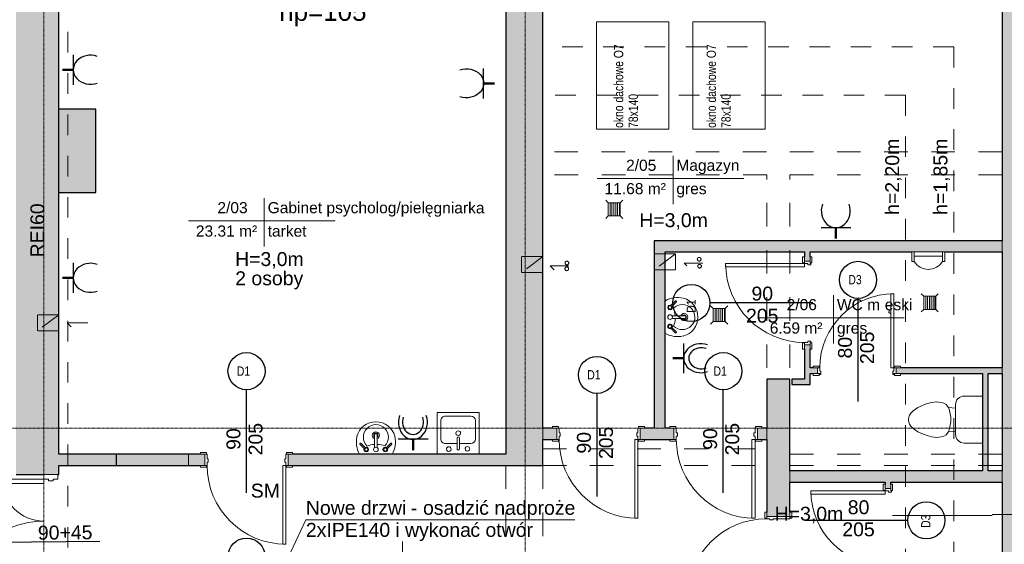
# Model space of a CAD drawing. Header units: centimetres. Extents: x 14504 to 44111, y -18976 to -7683.
# Tile 114 of 141: x 37770 to 38832, y -17205 to -16640. Entities that reach past the tile are written whole.
import ezdxf

# ---------------------------------------------------------------- set-up
doc = ezdxf.new("R2010")
doc.units = ezdxf.units.CM
for name, pattern in [('Aligning Line 1_8_', [0.635, 0.3175, -0.3175]), ('Kreska', [0.635, 0.3175, -0.3175]), ('Linia siatki', [0.9925, 0.47, -0.2175, 0.0875, -0.2175]), ('Ukryty', [0.714375, 0.47625, -0.238125])]:
    doc.linetypes.add(name, pattern=pattern)
for name, color, linetype, lineweight in [('A-AREA-IDEN', 4, 'Continuous', 9), ('A-DETL', 6, 'Continuous', 9), ('A-DETL-HDLN', 90, 'Ukryty', 9), ('A-DETL-MEDM', 33, 'Continuous', 25), ('A-DETL-THIN', 151, 'Continuous', 9), ('A-DOOR', 31, 'Continuous', 9), ('A-DOOR-FRAM', 31, 'Continuous', 18), ('A-WALL', 4, 'Continuous', 9), ('A-WALL-PATT', 111, 'Continuous', 25), ('G-ANNO-TEXT', 8, 'Continuous', 9), ('I-WALL', 2, 'Continuous', 9), ('IE inst', 1, 'Continuous', 50), ('P-SANR-FIXT', 6, 'Continuous', 9), ('S-GRID', 8, 'Continuous', 9)]:
    doc.layers.add(name, color=color, linetype=linetype, lineweight=lineweight)
doc.styles.add('Arial_1', font='arial.ttf', dxfattribs={"height": 12})
doc.styles.add('Arial_3', font='arial.ttf', dxfattribs={"width": 0.8, "height": 18})
doc.styles.add('Arial_4', font='arial.ttf', dxfattribs={"height": 10})
doc.styles.add('Arial_5', font='arial.ttf', dxfattribs={"height": 15})

# ---------------------------------------------------------------- blocks, each defined once
blk = doc.blocks.new('Drzwi-wewnętrzne-jednoskrzydłowe-dwupanelowe-drewniane - 900 x 2100mm-658395-6_Poziom posadzka II pietra')
at = {"layer": 'A-DOOR'}
for p, q in [((-49.6, 8.3), (-43.1, 8.3)), ((-49.6, 6.3), (-49.6, 8.3)), ((-43.1, 6.3), (-49.6, 6.3)), ((-43.1, 8.3), (-43.1, 6.3)), ((43.1, 8.3), (49.6, 8.3)), ((43.1, 6.3), (43.1, 8.3)), ((49.6, 6.3), (43.1, 6.3)), ((49.6, 8.3), (49.6, 6.3)), ((-49.6, -5.7), (-43.1, -5.7)), ((-49.6, -7.7), (-49.6, -5.7)), ((-43.1, -7.7), (-49.6, -7.7)), ((-43.1, -5.7), (-43.1, -7.7)), ((43.1, -5.7), (49.6, -5.7)), ((43.1, -7.7), (43.1, -5.7)), ((49.6, -7.7), (43.1, -7.7)), ((49.6, -5.7), (49.6, -7.7))]:
    blk.add_line(p, q, dxfattribs=at)
at = {"layer": 'A-DOOR', "lineweight": 18}
for p, q in [((39, -5.7), (42.5, -5.7)), ((39, -90.7), (39, -5.7)), ((42.5, -5.7), (42.5, -90.7)), ((42.5, -90.7), (39, -90.7))]:
    blk.add_line(p, q, dxfattribs=at)
at = {"layer": 'A-DOOR'}
blk.add_arc((42.5, -5.7), 85, 180, 270, dxfattribs=at)
at = {"layer": 'A-DOOR-FRAM'}
for p, q in [((-45, 6.3), (-42.5, 6.3)), ((-45, -5.7), (-45, 6.3)), ((-42.5, 6.3), (-42.5, 1.3)), ((-42.5, 1.3), (-41.2, 1.3)), ((-41.2, 1.3), (-41.2, -2.2)), ((41.2, 1.3), (42.5, 1.3)), ((41.2, -2.2), (41.2, 1.3)), ((42.5, 6.3), (45, 6.3)), ((42.5, 1.3), (42.5, 6.3)), ((45, 6.3), (45, -5.7)), ((-42.5, -5.7), (-45, -5.7)), ((-42.5, -2.2), (-42.5, -5.7)), ((-41.2, -2.2), (-42.5, -2.2)), ((42.5, -2.2), (41.2, -2.2)), ((42.5, -5.7), (42.5, -2.2)), ((45, -5.7), (42.5, -5.7))]:
    blk.add_line(p, q, dxfattribs=at)
blk = doc.blocks.new('Drzwi-wewnętrzne-jednoskrzydłowe-dwupanelowe-drewniane - 900 x 2100mm-621300-6_Poziom posadzka II pietra')
at = {"layer": 'A-DOOR'}
for p, q in [((-49.6, 14.8), (-43.1, 14.8)), ((-49.6, 12.8), (-49.6, 14.8)), ((-43.1, 12.8), (-49.6, 12.8)), ((-43.1, 14.8), (-43.1, 12.8)), ((43.1, 14.8), (49.6, 14.8)), ((43.1, 12.8), (43.1, 14.8)), ((49.6, 12.8), (43.1, 12.8)), ((49.6, 14.8), (49.6, 12.8)), ((-49.6, -12.2), (-43.1, -12.2)), ((-49.6, -14.2), (-49.6, -12.2)), ((-43.1, -14.2), (-49.6, -14.2)), ((-43.1, -12.2), (-43.1, -14.2)), ((43.1, -12.2), (49.6, -12.2)), ((43.1, -14.2), (43.1, -12.2)), ((49.6, -14.2), (43.1, -14.2)), ((49.6, -12.2), (49.6, -14.2))]:
    blk.add_line(p, q, dxfattribs=at)
at = {"layer": 'A-DOOR', "lineweight": 18}
for p, q in [((39, -12.2), (42.5, -12.2)), ((39, -97.2), (39, -12.2)), ((42.5, -12.2), (42.5, -97.2)), ((42.5, -97.2), (39, -97.2))]:
    blk.add_line(p, q, dxfattribs=at)
at = {"layer": 'A-DOOR'}
blk.add_arc((42.5, -12.2), 85, 180, 270, dxfattribs=at)
at = {"layer": 'A-DOOR-FRAM'}
for p, q in [((-45, 12.8), (-42.5, 12.8)), ((-45, -12.2), (-45, 12.8)), ((-42.5, 12.8), (-42.5, -5.2)), ((42.5, 12.8), (45, 12.8)), ((42.5, -5.2), (42.5, 12.8)), ((45, 12.8), (45, -12.2)), ((-42.5, -5.2), (-41.2, -5.2)), ((-42.5, -8.7), (-42.5, -12.2)), ((-41.2, -8.7), (-42.5, -8.7)), ((-41.2, -5.2), (-41.2, -8.7)), ((41.2, -5.2), (42.5, -5.2)), ((41.2, -8.7), (41.2, -5.2)), ((42.5, -8.7), (41.2, -8.7)), ((42.5, -12.2), (42.5, -8.7)), ((-42.5, -12.2), (-45, -12.2)), ((45, -12.2), (42.5, -12.2))]:
    blk.add_line(p, q, dxfattribs=at)
blk = doc.blocks.new('Lavabo mural - 05 - 440mm x 350mm-346807-6_Poziom posadzka II pietra')
at = {"layer": 'P-SANR-FIXT'}
for p, q in [((-17.2, -11), (-11.7, -5.6)), ((-16.1, -12.1), (-10.7, -6.7)), ((-1.5, -21.5), (-1.5, -7.1)), ((1.5, -21.5), (1.5, -7.1)), ((16.4, -12.1), (11, -6.7)), ((17.5, -11), (12, -5.6))]:
    blk.add_line(p, q, dxfattribs=at)
for centre, radius, start, end in [((5.3, -13.1), 26.4, 150.3649, 193.6351), ((-5.3, -13.1), 26.4, 346.3649, 29.6351), ((0, -18.4), 13.5, 135.4629, 45.0556), ((-10.1, -5.1), 2.5, 0, 180), ((-10.1, -5.1), 2.5, 180, 207.0533), ((-10.1, -5.1), 1.7, 360, 180), ((-10.1, -5.1), 1.7, 180, 198.0596), ((-10.1, -5.1), 1.7, 198.0596, 360), ((-10.1, -5.1), 2.5, 242.9467, 0), ((-0.2, 16), 26.7, 249.1986, 267.1093), ((0, -5.1), 2.5, 0, 180), ((0, -5.1), 2.5, 180, 0), ((-0.2, 16), 26.7, 273.5606, 291.3199), ((10.4, -5.1), 2.5, 360, 180), ((10.4, -5.1), 2.5, 180, 297.0533), ((10.4, -5.1), 1.7, 0, 180), ((10.4, -5.1), 1.7, 180, 0), ((10.4, -5.1), 2.5, 332.9467, 360), ((-0.6, -14.5), 20.4, 193.6351, 271.6558), ((0, -20.4), 3.86, 112.8828, 180), ((0, -20.4), 3.86, 180, 360), ((0, -20.4), 2.35, 129.6826, 180), ((0, -20.4), 2.35, 180, 360), ((0.6, -14.5), 20.4, 268.3442, 346.3649), ((0, -20.4), 3.86, 360, 67.1178), ((0, -20.4), 2.35, 360, 50.3185)]:
    blk.add_arc(centre, radius, start, end, dxfattribs=at)
for centre, major_axis, ratio, start_param, end_param in [((-16.6, -11.6), (-0.545, 0.545), 0.274309, 0, 3.141593), ((17, -11.6), (0.545, 0.545), 0.274309, 3.141593, 6.283185), ((0, -21.5), (-1.5, 0), 0.428525, 0, 3.141593)]:
    blk.add_ellipse(centre, major_axis=major_axis, ratio=ratio, start_param=start_param, end_param=end_param, dxfattribs=at)
blk = doc.blocks.new('Drzwi-korytarz-niesymetryczne-wpuszczane - 1350 x 2000mm-591046-6_Poziom posadzka II pietra')
at = {"layer": 'A-DOOR', "lineweight": 18}
for p, q in [((-67.5, -6.365), (-67.5, 83.635)), ((-67.5, 83.635), (-63, 83.635)), ((-63, 83.635), (-63, -6.365)), ((67.5, 38.635), (63, 38.635)), ((63, 38.635), (63, -6.365)), ((67.5, -6.365), (67.5, 38.635)), ((-63, -6.365), (-67.5, -6.365)), ((63, -6.365), (67.5, -6.365))]:
    blk.add_line(p, q, dxfattribs=at)
at = {"layer": 'A-DOOR'}
for centre, radius, start, end in [((-67.5, -6.365), 90, 0, 90), ((67.5, -6.365), 45, 90, 180)]:
    blk.add_arc(centre, radius, start, end, dxfattribs=at)
at = {"layer": 'A-DOOR-FRAM'}
for p, q in [((-67.5, -6.365), (-72.5, -6.365)), ((-72.5, -6.365), (-72.5, -21.365)), ((-67.5, -11.34125), (-67.5, -6.365)), ((67.5, -6.365), (67.5, -11.34125)), ((72.5, -6.365), (67.5, -6.365)), ((72.5, -21.365), (72.5, -6.365)), ((-65.9125, -11.34125), (-67.5, -11.34125)), ((-67.5, -21.365), (-67.5, -16.44375)), ((-67.5, -16.44375), (-65.9125, -16.44375)), ((-65.9125, -16.44375), (-65.9125, -11.34125)), ((67.5, -11.34125), (65.9125, -11.34125)), ((65.9125, -11.34125), (65.9125, -16.44375)), ((65.9125, -16.44375), (67.5, -16.44375)), ((67.5, -16.44375), (67.5, -21.365)), ((-72.5, -21.365), (-67.5, -21.365)), ((67.5, -21.365), (72.5, -21.365))]:
    blk.add_line(p, q, dxfattribs=at)
blk = doc.blocks.new('Drzwi-wewnętrzne-jednoskrzydłowe-dwupanelowe-drewniane - 900 x 2100mm-634629-6_Poziom posadzka II pietra')
at = {"layer": 'A-DOOR'}
for p, q in [((-49.6, 8.3), (-43.1, 8.3)), ((-49.6, 6.3), (-49.6, 8.3)), ((-43.1, 6.3), (-49.6, 6.3)), ((-43.1, 8.3), (-43.1, 6.3)), ((43.1, 8.3), (49.6, 8.3)), ((43.1, 6.3), (43.1, 8.3)), ((49.6, 6.3), (43.1, 6.3)), ((49.6, 8.3), (49.6, 6.3)), ((-49.6, -5.7), (-43.1, -5.7)), ((-49.6, -7.7), (-49.6, -5.7)), ((-43.1, -7.7), (-49.6, -7.7)), ((-43.1, -5.7), (-43.1, -7.7)), ((43.1, -5.7), (49.6, -5.7)), ((43.1, -7.7), (43.1, -5.7)), ((49.6, -7.7), (43.1, -7.7)), ((49.6, -5.7), (49.6, -7.7))]:
    blk.add_line(p, q, dxfattribs=at)
at = {"layer": 'A-DOOR', "lineweight": 18}
for p, q in [((39, -5.7), (42.5, -5.7)), ((39, -90.7), (39, -5.7)), ((42.5, -5.7), (42.5, -90.7)), ((42.5, -90.7), (39, -90.7))]:
    blk.add_line(p, q, dxfattribs=at)
at = {"layer": 'A-DOOR'}
blk.add_arc((42.5, -5.7), 85, 180, 270, dxfattribs=at)
at = {"layer": 'A-DOOR-FRAM'}
for p, q in [((-45, 6.3), (-42.5, 6.3)), ((-45, -5.7), (-45, 6.3)), ((-42.5, 6.3), (-42.5, 1.3)), ((-42.5, 1.3), (-41.2, 1.3)), ((-41.2, 1.3), (-41.2, -2.2)), ((41.2, 1.3), (42.5, 1.3)), ((41.2, -2.2), (41.2, 1.3)), ((42.5, 6.3), (45, 6.3)), ((42.5, 1.3), (42.5, 6.3)), ((45, 6.3), (45, -5.7)), ((-42.5, -5.7), (-45, -5.7)), ((-42.5, -2.2), (-42.5, -5.7)), ((-41.2, -2.2), (-42.5, -2.2)), ((42.5, -2.2), (41.2, -2.2)), ((42.5, -5.7), (42.5, -2.2)), ((45, -5.7), (42.5, -5.7))]:
    blk.add_line(p, q, dxfattribs=at)
blk = doc.blocks.new('Zlew kuchenny - typu wyspowego - 450 x 450mm-548266-6_Poziom posadzka II pietra')
at = {"layer": 'P-SANR-FIXT'}
for p, q in [((-20.9, 22.7), (-20.9, -22.3)), ((24.1, -22.3), (24.1, 22.7)), ((0.3, 11.3), (-12, 11.3)), ((0.3, 17), (0.3, 5.3)), ((2.8, 17), (2.8, 5.3)), ((15.2, 11.3), (2.8, 11.3)), ((-17.1, 6.2), (-17.1, -13.4)), ((20.3, -13.4), (20.3, 6.2)), ((-12, -18.5), (15.2, -18.5)), ((-20.9, -22.3), (24.1, -22.3))]:
    blk.add_line(p, q, dxfattribs=at)
for centre, radius, start, end in [((-12, 6.2), 5.08, 90, 180), ((-8.4, 17), 2.54, 360, 180), ((-8.4, 17), 2.54, 180, 360), ((1.6, 17), 1.27, 360, 180), ((11.7, 17.2), 2.54, 360, 180), ((11.7, 17.2), 2.54, 180, 0), ((15.2, 6.2), 5.08, 360, 90), ((1.6, 0), 2.54, 360, 180), ((1.6, 0), 2.54, 180, 0), ((1.6, 5.3), 1.27, 180, 0), ((-12, -13.4), 5.08, 180, 270), ((15.2, -13.4), 5.08, 270, 0)]:
    blk.add_arc(centre, radius, start, end, dxfattribs=at)
blk = doc.blocks.new('Drzwi-wewnętrzne-jednoskrzydłowe-dwupanelowe-drewniane - 800 x 2100mm-716961-6_Poziom posadzka II pietra')
at = {"layer": 'A-DOOR', "lineweight": 18}
for p, q in [((40, 82.7), (36.5, 82.7)), ((36.5, 82.7), (36.5, 2.7)), ((40, 2.7), (40, 82.7)), ((36.5, 2.7), (40, 2.7))]:
    blk.add_line(p, q, dxfattribs=at)
at = {"layer": 'A-DOOR'}
for p, q in [((-40.6, 4.7), (-47.1, 4.7)), ((-47.1, 4.7), (-47.1, 2.7)), ((-47.1, 2.7), (-40.6, 2.7)), ((-40.6, 2.7), (-40.6, 4.7)), ((47.1, 4.7), (40.6, 4.7)), ((40.6, 4.7), (40.6, 2.7)), ((40.6, 2.7), (47.1, 2.7)), ((47.1, 2.7), (47.1, 4.7)), ((-40.6, -3.3), (-47.1, -3.3)), ((-47.1, -3.3), (-47.1, -5.3)), ((-47.1, -5.3), (-40.6, -5.3)), ((-40.6, -5.3), (-40.6, -3.3)), ((47.1, -3.3), (40.6, -3.3)), ((40.6, -3.3), (40.6, -5.3)), ((40.6, -5.3), (47.1, -5.3)), ((47.1, -5.3), (47.1, -3.3))]:
    blk.add_line(p, q, dxfattribs=at)
blk.add_arc((40, 2.7), 80, 90, 180, dxfattribs=at)
at = {"layer": 'A-DOOR-FRAM'}
for p, q in [((-40, 2.7), (-42.5, 2.7)), ((-42.5, 2.7), (-42.5, -3.3)), ((-40, -0.8), (-40, 2.7)), ((40, 2.7), (40, -0.8)), ((42.5, 2.7), (40, 2.7)), ((42.5, -3.3), (42.5, 2.7)), ((-42.5, -3.3), (-40, -3.3)), ((-38.7, -0.8), (-40, -0.8)), ((-40, -3.3), (-40, -4.3)), ((-40, -4.3), (-38.7, -4.3)), ((-38.7, -4.3), (-38.7, -0.8)), ((40, -0.8), (38.7, -0.8)), ((38.7, -0.8), (38.7, -4.3)), ((38.7, -4.3), (40, -4.3)), ((40, -4.3), (40, -3.3)), ((40, -3.3), (42.5, -3.3))]:
    blk.add_line(p, q, dxfattribs=at)
blk = doc.blocks.new('Muszla klozetowa domowa - 3D - Muszla klozetowa domowa - 3D-336748-6_Poziom posadzka II pietra')
at = {"layer": 'P-SANR-FIXT'}
for p, q in [((-25.3, 29.8), (-25.3, 49.5)), ((25.3, 49.5), (25.3, 29.8)), ((-13.2, 12.7), (-16.3, 10.2)), ((15.9, 20.4), (-15.9, 20.4)), ((-12.3, 20.4), (-13.2, 12.7)), ((-9.7, 14), (-13.2, 12.7)), ((-2.5, 15.2), (-9.7, 14)), ((2.5, 15.2), (-2.5, 15.2)), ((9.7, 14), (2.5, 15.2)), ((13.2, 12.7), (9.7, 14)), ((12.3, 20.4), (13.2, 12.7)), ((16.3, 10.2), (13.2, 12.7)), ((-18.8, 2.5), (-19.1, 0)), ((-19.1, 0), (-18.6, -5.1)), ((-18.4, 5.1), (-18.8, 2.5)), ((-17.7, 7.6), (-18.4, 5.1)), ((-16.3, 10.2), (-17.7, 7.6)), ((17.7, 7.6), (16.3, 10.2)), ((18.4, 5.1), (17.7, 7.6)), ((18.8, 2.5), (18.4, 5.1)), ((18.6, -5.1), (19.1, 0)), ((19.1, 0), (18.8, 2.5)), ((-18.6, -5.1), (-17.2, -10.2)), ((-17.2, -10.2), (-15.4, -15.2)), ((15.4, -15.2), (17.2, -10.2)), ((17.2, -10.2), (18.6, -5.1)), ((-15.4, -15.2), (-13, -20.3)), ((-13, -20.3), (-9.5, -25.4)), ((9.5, -25.4), (13, -20.3)), ((13, -20.3), (15.4, -15.2)), ((-9.5, -25.4), (-7, -27.9)), ((-7, -27.9), (-4.8, -29.2)), ((-4.8, -29.2), (-1.3, -30.5)), ((-1.3, -30.5), (1.3, -30.5)), ((1.3, -30.5), (4.8, -29.2)), ((4.8, -29.2), (7, -27.9)), ((7, -27.9), (9.5, -25.4))]:
    blk.add_line(p, q, dxfattribs=at)
for centre, start, end in [((-15.9, 29.8), 180, 270), ((15.9, 29.8), 270, 360)]:
    blk.add_arc(centre, 9.46, start, end, dxfattribs=at)
blk = doc.blocks.new('Drzwi-wewnętrzne-jednoskrzydłowe-dwupanelowe-drewniane - 900 x 2100mm-721553-6_Poziom posadzka II pietra')
at = {"layer": 'A-DOOR', "lineweight": 18}
for p, q in [((42.5, 87.7), (39, 87.7)), ((39, 87.7), (39, 2.7)), ((42.5, 2.7), (42.5, 87.7)), ((39, 2.7), (42.5, 2.7))]:
    blk.add_line(p, q, dxfattribs=at)
at = {"layer": 'A-DOOR'}
for p, q in [((-43.1, 4.7), (-49.6, 4.7)), ((-49.6, 4.7), (-49.6, 2.7)), ((-49.6, 2.7), (-43.1, 2.7)), ((-43.1, 2.7), (-43.1, 4.7)), ((49.6, 4.7), (43.1, 4.7)), ((43.1, 4.7), (43.1, 2.7)), ((43.1, 2.7), (49.6, 2.7)), ((49.6, 2.7), (49.6, 4.7)), ((-43.1, -3.3), (-49.6, -3.3)), ((-49.6, -3.3), (-49.6, -5.3)), ((-49.6, -5.3), (-43.1, -5.3)), ((-43.1, -5.3), (-43.1, -3.3)), ((49.6, -3.3), (43.1, -3.3)), ((43.1, -3.3), (43.1, -5.3)), ((43.1, -5.3), (49.6, -5.3)), ((49.6, -5.3), (49.6, -3.3))]:
    blk.add_line(p, q, dxfattribs=at)
blk.add_arc((42.5, 2.7), 85, 90, 180, dxfattribs=at)
at = {"layer": 'A-DOOR-FRAM'}
for p, q in [((-42.5, 2.7), (-45, 2.7)), ((-45, 2.7), (-45, -3.3)), ((-42.5, -0.8), (-42.5, 2.7)), ((42.5, 2.7), (42.5, -0.8)), ((45, 2.7), (42.5, 2.7)), ((45, -3.3), (45, 2.7)), ((-45, -3.3), (-42.5, -3.3)), ((-41.2, -0.8), (-42.5, -0.8)), ((-42.5, -3.3), (-42.5, -4.3)), ((-42.5, -4.3), (-41.2, -4.3)), ((-41.2, -4.3), (-41.2, -0.8)), ((42.5, -0.8), (41.2, -0.8)), ((41.2, -0.8), (41.2, -4.3)), ((41.2, -4.3), (42.5, -4.3)), ((42.5, -4.3), (42.5, -3.3)), ((42.5, -3.3), (45, -3.3))]:
    blk.add_line(p, q, dxfattribs=at)
blk = doc.blocks.new('Pisuar - ścienny - 3D - Pisuar - ścienny - 3D-716118-6_Poziom posadzka II pietra')
at = {"layer": 'P-SANR-FIXT'}
for p, q in [((-26.1, 16.2), (-28.7, 16.2)), ((-28.7, 16.2), (-28.7, 6)), ((-26.1, 16.2), (-26.1, 6)), ((4.3, 10.7), (-26.1, 10.7)), ((-26.1, 10.7), (-26.1, 6)), ((6.9, 16.2), (4.3, 16.2)), ((4.3, 16.2), (4.3, 6)), ((4.3, 6), (4.3, 10.7)), ((6.9, 6), (6.9, 16.2)), ((-28.7, 6), (6.9, 6))]:
    blk.add_line(p, q, dxfattribs=at)
blk.add_arc((-10.9, 7), 17.8, 31.0027, 148.9973, dxfattribs=at)
blk = doc.blocks.new('Etyk_pom_1_mala - Etyk_pom_1_mala-219433-6_Poziom posadzka II pietra')
at = {"layer": 'A-AREA-IDEN'}
for p, q in [((-0.096, 0.144), (-0.096, -0.378)), ((-0.915, -0.101), (0.666, -0.101))]:
    blk.add_line(p, q, dxfattribs=at)
blk = doc.blocks.new('2')
at = {"layer": 'IE inst', "linetype": 'Continuous', "lineweight": -3}
blk.add_line((230327, 30060), (230327, 30382), dxfattribs=at)
at = {"layer": 'IE inst'}
blk.add_line((230327, 30222), (230445, 30222), dxfattribs=at)
at = {"layer": 'IE inst', "linetype": 'Continuous', "lineweight": -3, "extrusion": (0, 0, -1)}
for centre, major_axis in [((230143, 30223), (185, 0)), ((230140, 30222), (134, 0))]:
    blk.add_ellipse(centre, major_axis=major_axis, ratio=0.845477, start_param=4.316789, end_param=8.249581, dxfattribs=at)

msp = doc.modelspace()

# ---------------------------------------------------------------- hatches: boundary and pattern name
at = {"layer": 'A-WALL-PATT', "lineweight": 9, "transparency": 33554610}
h = msp.add_hatch(color=256, dxfattribs=at)
h.paths.add_polyline_path([(37766.1, -18063.9), (37812.1, -18063.9), (37812.1, -17274.9), (37766.1, -17274.9), (37766.1, -18061.9)])
h.paths.add_polyline_path([(37766.1, -17129.9), (37812.1, -17129.9), (37812.1, -16523.9), (37766.1, -16523.9), (37766.1, -17076.1)])
for points in [[(38892.1, -18063.9), (38892.1, -16553.9), (38829.1, -16553.9), (38829.1, -18063.9)], [(37812.1, -16825.9), (37852.1, -16825.9), (37852.1, -16735.9), (37812.1, -16735.9), (37812.1, -16778.2)], [(38454.1, -17079.9), (38466.1, -17079.9), (38466.1, -16877.9), (38454.1, -16877.9), (38454.1, -17076.1)], [(38764.9, -16889.9), (38829.1, -16889.9), (38829.1, -16877.9), (38466.1, -16877.9), (38466.1, -16889.9), (38743.5, -16889.9)], [(38814.1, -17125.9), (38814.1, -17020.9), (38808.1, -17020.9), (38808.1, -17125.9)], [(38602.6, -17032.9), (38622.1, -17032.9), (38622.1, -17026.9), (38602.6, -17026.9)], [(37874.1, -17119.9), (37874.1, -17107.9), (37812.1, -17107.9), (37812.1, -17119.9), (37828.9, -17119.9)], [(37874.1, -17119.9), (37952.1, -17119.9), (37952.1, -17107.9), (37874.1, -17107.9)], [(38709.1, -17137.9), (38829.1, -17137.9), (38829.1, -17125.9), (38600.4, -17125.9), (38600.4, -17137.9), (38703.1, -17137.9)]]:
    msp.add_hatch(color=256, dxfattribs=at).paths.add_polyline_path(points)
h = msp.add_hatch(color=256, dxfattribs=at)
h.paths.add_polyline_path([(38314.1, -18063.9), (38334.1, -18063.9), (38334.1, -17334.9), (38294.1, -17334.9), (38294.1, -18063.9)])
h.paths.add_polyline_path([(38294.1, -17107.9), (38334.1, -17107.9), (38334.1, -16616.9), (38294.1, -16616.9), (38294.1, -17076.1)])
h = msp.add_hatch(color=256, dxfattribs=at)
h.paths.add_polyline_path([(38622.1, -17026.9), (38622.1, -16989.9), (38616.1, -16989.9), (38616.1, -17026.9)])
h.paths.add_polyline_path([(38619.6, -16899.9), (38622.1, -16899.9), (38622.1, -16889.9), (38616.1, -16889.9), (38616.1, -16899.9)])
h = msp.add_hatch(color=256, dxfattribs=at)
h.paths.add_polyline_path([(38829.1, -17020.9), (38829.1, -17014.9), (38715.1, -17014.9), (38715.1, -17020.9), (38814.1, -17020.9)])
h.paths.add_polyline_path([(38622.1, -17020.9), (38630.1, -17020.9), (38630.1, -17014.9), (38622.1, -17014.9)])
h = msp.add_hatch(color=256, dxfattribs=at)
h.paths.add_polyline_path([(38575.4, -17334.9), (38600.4, -17334.9), (38600.4, -17264.9), (38575.4, -17264.9), (38575.4, -17294.9)])
h.paths.add_polyline_path([(38582.4, -17174.9), (38600.4, -17174.9), (38600.4, -17026.9), (38575.4, -17026.9), (38575.4, -17174.9), (38578.9, -17174.9)])
h = msp.add_hatch(color=256, dxfattribs=at)
h.paths.add_polyline_path([(38575.4, -17091.9), (38575.4, -17079.9), (38565.4, -17079.9), (38565.4, -17091.9), (38570.1, -17091.9)])
h.paths.add_polyline_path([(38334.1, -17091.9), (38349.1, -17091.9), (38349.1, -17079.9), (38334.1, -17079.9), (38334.1, -17084.9)])
h.paths.add_polyline_path([(38443.7, -17091.9), (38475.4, -17091.9), (38475.4, -17079.9), (38439.1, -17079.9), (38439.1, -17091.9)])
h = msp.add_hatch(color=256, dxfattribs=at)
h.paths.add_polyline_path([(38334.1, -17119.9), (38334.1, -17107.9), (38059.6, -17107.9), (38059.6, -17119.9), (38244.6, -17119.9)])
h.paths.add_polyline_path([(37965, -17119.9), (37969.6, -17119.9), (37969.6, -17107.9), (37952.1, -17107.9), (37952.1, -17119.9)])
h = msp.add_hatch(color=256, dxfattribs=at)
h.paths.add_polyline_path([(38703.1, -17294.9), (38709.1, -17294.9), (38709.1, -17229.9), (38703.1, -17229.9), (38703.1, -17234.5)])
h.paths.add_polyline_path([(38709.1, -17144.9), (38709.1, -17137.9), (38703.1, -17137.9), (38703.1, -17144.9), (38706.6, -17144.9)])

# ---------------------------------------------------------------- linework, layer by layer
at = {"layer": 'A-AREA-IDEN'}
msp.add_line((38711.2, -17173.8), (38818.3, -17173.8), dxfattribs=at)
at = {"layer": 'A-DETL', "linetype": 'Aligning Line 1_8_', "ltscale": 70}
for p, q in [((37822.1, -17341.9), (37822.1, -16517.9)), ((38777.1, -16668.9), (38334.1, -16668.9)), ((38777.1, -16668.9), (38777.1, -18011.9)), ((38725.1, -16720.9), (38334.1, -16720.9)), ((38725.1, -16720.9), (38725.1, -17959.9)), ((38334.1, -16894.9), (38311.1, -16894.9)), ((38311.1, -16894.9), (38311.1, -16912.1)), ((38334.1, -16894.9), (38311.1, -16912.1)), ((38334.1, -16912.1), (38334.1, -16894.9)), ((38477.1, -16891.9), (38454.1, -16891.9)), ((38454.1, -16891.9), (38454.1, -16909.1)), ((38477.1, -16891.9), (38454.1, -16909.1)), ((38477.1, -16909.1), (38477.1, -16891.9)), ((38342.1, -16904.9), (38362.1, -16904.9)), ((38342.1, -16904.9), (38346.3, -16909.2)), ((38477.1, -16909.1), (38454.1, -16909.1)), ((38486.5, -16901.9), (38506.5, -16901.9)), ((38506.5, -16901.9), (38486.5, -16901.9)), ((38486.5, -16901.9), (38489.3, -16904.8)), ((38334.1, -16912.1), (38311.1, -16912.1)), ((37812.1, -16957.8), (37789.1, -16957.8)), ((37789.1, -16957.8), (37789.1, -16975)), ((37812.1, -16957.8), (37789.1, -16975)), ((37812.1, -16975), (37812.1, -16957.8)), ((37821.4, -16966.3), (37847.4, -16966.3)), ((37821.4, -16966.3), (37825.6, -16970.6)), ((37812.1, -16975), (37789.1, -16975))]:
    msp.add_line(p, q, dxfattribs=at)
for centre in [(38502.6, -16897.8), (38359.9, -16908.1), (38360, -16901.8), (38503, -16905.3)]:
    msp.add_circle(centre, 2, dxfattribs=at)
at = {"layer": 'A-DETL-HDLN', "linetype": 'Kreska', "ltscale": 80}
for p, q in [((38829.1, -16781.9), (38334.1, -16781.9)), ((38575.4, -16806.9), (38334.1, -16806.9)), ((38575.4, -17014.9), (38575.4, -16806.9)), ((38600.4, -17014.9), (38600.4, -16806.9)), ((38600.4, -16806.9), (38829.1, -16806.9)), ((38334.1, -17101.9), (38575.4, -17101.9)), ((38600.4, -17107.9), (38829.1, -17107.9)), ((38294.1, -17119.9), (38294.1, -17294.9)), ((38334.1, -17119.9), (38334.1, -17294.9)), ((38334.1, -17119.9), (38575.4, -17119.9)), ((38600.4, -17119.9), (38829.1, -17119.9))]:
    msp.add_line(p, q, dxfattribs=at)
at = {"layer": 'A-DETL-MEDM'}
for p, q in [((38673.9, -17051), (38673.9, -16940)), ((38625.1, -16944.9), (38514.1, -16944.9)), ((38014.6, -17149.4), (38014.6, -17038.4)), ((38392.5, -17153.4), (38392.5, -17042.4)), ((38528.6, -17149.4), (38528.6, -17038.4)), ((38616.6, -17179.1), (38727.6, -17179.1)), ((37856.5, -17201.9), (37745.5, -17203))]:
    msp.add_line(p, q, dxfattribs=at)
for centre in [(38673.9, -16920), (38494.1, -16944.9), (38014.6, -17018.4), (38392.5, -17022.4), (38528.6, -17018.4), (38747.6, -17179.1), (38014.6, -17218.3)]:
    msp.add_circle(centre, 20, dxfattribs=at)
at = {"layer": 'A-DETL-THIN'}
for p, q in [((38392, -16641.8), (38470, -16641.8)), ((38392, -16757.8), (38392, -16641.8)), ((38470, -16641.8), (38470, -16757.8)), ((38495.7, -16641.8), (38573.7, -16641.8)), ((38495.7, -16757.8), (38495.7, -16641.8)), ((38573.7, -16641.8), (38573.7, -16757.8)), ((38470, -16757.8), (38392, -16757.8)), ((38573.7, -16757.8), (38495.7, -16757.8)), ((38404.6, -16836.9), (38401.8, -16834.1)), ((38417.4, -16836.9), (38420.2, -16834.1)), ((38404.6, -16836.9), (38417.4, -16836.9)), ((38404.6, -16851), (38404.6, -16836.9)), ((38406.6, -16836.9), (38406.6, -16851)), ((38408.6, -16836.9), (38408.6, -16851)), ((38410.6, -16836.9), (38410.6, -16851)), ((38412.6, -16836.9), (38412.6, -16851)), ((38414.6, -16836.9), (38414.6, -16851)), ((38416.6, -16836.9), (38416.6, -16851)), ((38417.4, -16836.9), (38417.4, -16851)), ((38404.6, -16851), (38401.8, -16853.8)), ((38417.4, -16851), (38404.6, -16851)), ((38417.4, -16851), (38420.2, -16853.8)), ((38744.8, -16937.7), (38741.9, -16934.9)), ((38744.8, -16937.7), (38757.6, -16937.7)), ((38744.8, -16951.8), (38744.8, -16937.7)), ((38746.8, -16937.7), (38746.8, -16951.8)), ((38748.8, -16937.7), (38748.8, -16951.8)), ((38750.8, -16937.7), (38750.8, -16951.8)), ((38752.8, -16937.7), (38752.8, -16951.8)), ((38754.8, -16937.7), (38754.8, -16951.8)), ((38756.8, -16937.7), (38756.8, -16951.8)), ((38757.6, -16937.7), (38760.4, -16934.9)), ((38757.6, -16937.7), (38757.6, -16951.8)), ((38517.8, -16950.7), (38514.9, -16947.9)), ((38517.8, -16950.7), (38530.6, -16950.7)), ((38517.8, -16964.8), (38517.8, -16950.7)), ((38519.8, -16950.7), (38519.8, -16964.8)), ((38521.8, -16950.7), (38521.8, -16964.8)), ((38523.8, -16950.7), (38523.8, -16964.8)), ((38525.8, -16950.7), (38525.8, -16964.8)), ((38527.8, -16950.7), (38527.8, -16964.8)), ((38529.8, -16950.7), (38529.8, -16964.8)), ((38530.6, -16950.7), (38533.4, -16947.9)), ((38530.6, -16950.7), (38530.6, -16964.8)), ((38744.8, -16951.8), (38741.9, -16954.6)), ((38757.6, -16951.8), (38744.8, -16951.8)), ((38757.6, -16951.8), (38760.4, -16954.6)), ((38517.8, -16964.8), (38514.9, -16967.6)), ((38530.6, -16964.8), (38517.8, -16964.8)), ((38530.6, -16964.8), (38533.4, -16967.6)), ((38078.7, -17178.4), (38057.1, -17224.7)), ((38078.7, -17178.4), (38368.7, -17178.4))]:
    msp.add_line(p, q, dxfattribs=at)
at = {"layer": 'A-WALL', "lineweight": 25}
for p, q in [((37812.1, -17107.9), (37812.1, -16616.9)), ((38829.1, -16616.9), (38829.1, -16877.9)), ((38454.1, -16877.9), (38454.1, -17079.9)), ((38829.1, -16877.9), (38454.1, -16877.9)), ((38466.1, -17079.9), (38466.1, -16889.9)), ((38466.1, -16889.9), (38616.1, -16889.9)), ((38616.1, -16889.9), (38616.1, -16895.3)), ((38622.1, -16889.9), (38731.8, -16889.9)), ((38622.1, -16895.3), (38622.1, -16889.9)), ((38767.4, -16889.9), (38829.1, -16889.9)), ((38829.1, -16889.9), (38829.1, -17014.9)), ((38616.1, -16994.5), (38616.1, -17026.9)), ((38622.1, -17014.9), (38622.1, -16994.5)), ((38625.5, -17014.9), (38622.1, -17014.9)), ((38829.1, -17014.9), (38719.7, -17014.9)), ((38622.1, -17020.9), (38625.5, -17020.9)), ((38622.1, -17032.9), (38622.1, -17020.9)), ((38719.7, -17020.9), (38808.1, -17020.9)), ((38808.1, -17020.9), (38808.1, -17125.9)), ((38814.1, -17020.9), (38829.1, -17020.9)), ((38814.1, -17125.9), (38814.1, -17020.9)), ((38829.1, -17020.9), (38829.1, -17125.9)), ((38575.4, -17026.9), (38575.4, -17079.9)), ((38600.4, -17026.9), (38575.4, -17026.9)), ((38600.4, -17125.9), (38600.4, -17026.9)), ((38616.1, -17026.9), (38602.6, -17026.9)), ((38602.6, -17026.9), (38602.6, -17032.9)), ((38602.6, -17032.9), (38622.1, -17032.9)), ((38344.5, -17079.9), (38334.1, -17079.9)), ((38454.1, -17079.9), (38443.7, -17079.9)), ((38470.8, -17079.9), (38466.1, -17079.9)), ((38575.4, -17079.9), (38570.1, -17079.9)), ((38334.1, -17091.9), (38344.5, -17091.9)), ((38443.7, -17091.9), (38470.8, -17091.9)), ((38570.1, -17091.9), (38575.4, -17091.9)), ((38575.4, -17091.9), (38575.4, -17170.3)), ((37965, -17107.9), (37812.1, -17107.9)), ((37874.1, -17107.9), (37874.1, -17119.9)), ((38294.1, -17107.9), (38064.2, -17107.9)), ((38334.1, -17119.9), (38334.1, -17107.9)), ((37812.1, -17129.9), (37812.1, -17119.9)), ((37812.1, -17119.9), (37965, -17119.9)), ((38064.2, -17119.9), (38334.1, -17119.9)), ((37766.1, -17129.9), (37796.1, -17129.9)), ((37811.1, -17129.9), (37812.1, -17129.9)), ((38808.1, -17125.9), (38600.4, -17125.9)), ((38829.1, -17125.9), (38814.1, -17125.9)), ((38600.4, -17170.3), (38600.4, -17137.9)), ((38600.4, -17137.9), (38703.1, -17137.9)), ((38703.1, -17137.9), (38703.1, -17140.3)), ((38709.1, -17137.9), (38829.1, -17137.9)), ((38709.1, -17140.3), (38709.1, -17137.9)), ((38829.1, -17137.9), (38829.1, -17294.9))]:
    msp.add_line(p, q, dxfattribs=at)
at = {"layer": 'A-WALL'}
for p, q in [((38829.1, -16889.9), (38829.1, -16877.9)), ((38829.1, -17020.9), (38829.1, -17014.9)), ((38334.1, -17079.9), (38334.1, -17091.9)), ((38575.4, -17091.9), (38575.4, -17079.9)), ((37952.1, -17119.9), (37952.1, -17107.9)), ((38600.4, -17125.9), (38600.4, -17137.9)), ((38829.1, -17137.9), (38829.1, -17125.9))]:
    msp.add_line(p, q, dxfattribs=at)
at = {"layer": 'I-WALL', "lineweight": 25}
for p, q in [((38294.1, -16616.9), (38294.1, -17107.9)), ((38334.1, -17079.9), (38334.1, -16616.9)), ((37852.1, -16735.9), (37812.1, -16735.9)), ((37852.1, -16825.9), (37852.1, -16735.9)), ((37812.1, -16825.9), (37852.1, -16825.9)), ((38334.1, -17107.9), (38334.1, -17091.9))]:
    msp.add_line(p, q, dxfattribs=at)
at = {"layer": 'IE inst', "linetype": 'Continuous', "lineweight": -3}
for p, q in [((37828, -16709.9), (37828, -16677.7)), ((38270.2, -16724.6), (38270.2, -16692.3)), ((38666.2, -16863.8), (38634, -16863.8)), ((37828, -16934.1), (37828, -16901.8))]:
    msp.add_line(p, q, dxfattribs=at)
at = {"layer": 'IE inst'}
for p, q in [((37828, -16693.7), (37816.3, -16693.7)), ((38270.2, -16708.3), (38281.9, -16708.3)), ((38650, -16863.8), (38650, -16875.6)), ((37828, -16917.9), (37816.3, -16917.9))]:
    msp.add_line(p, q, dxfattribs=at)
at = {"layer": 'IE inst', "linetype": 'Continuous', "lineweight": -3}
for centre, major_axis in [((37846.4, -16693.6), (-18.5, 0)), ((38649.9, -16845.4), (0, -18.5)), ((37846.4, -16917.8), (-18.5, 0))]:
    msp.add_ellipse(centre, major_axis=major_axis, ratio=0.845477, start_param=4.316789, end_param=8.249581, dxfattribs=at)
at = {"layer": 'IE inst', "linetype": 'Continuous', "lineweight": -3, "extrusion": (0, 0, -1)}
msp.add_ellipse((38251.8, -16708.2), major_axis=(18.5, 0), ratio=0.845477, start_param=4.316789, end_param=8.249581, dxfattribs=at)
at = {"layer": 'S-GRID', "linetype": 'Linia siatki'}
for p, q in [((37796.1, -16154.3), (37796.1, -18458.6)), ((38315.1, -16154.3), (38315.1, -18458.6)), ((35798.9, -17079.9), (39321.9, -17079.9))]:
    msp.add_line(p, q, dxfattribs=at)

# ---------------------------------------------------------------- block references
at = {"layer": 'A-AREA-IDEN', "xscale": 99.99999999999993, "yscale": 99.99999999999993, "zscale": 99.99999999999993}
for p in [(38484, -16800.7), (38043.4, -16846.4), (38657.1, -16950.9), (38909.9, -17162.6), (38192.2, -17216.2)]:
    msp.add_blockref('Etyk_pom_1_mala - Etyk_pom_1_mala-219433-6_Poziom posadzka II pietra', p, dxfattribs=at)
at = {"layer": 'A-DOOR'}
for name, p, rotation in [('Drzwi-wewnętrzne-jednoskrzydłowe-dwupanelowe-drewniane - 900 x 2100mm-721553-6_Poziom posadzka II pietra', (38618.8, -16944.9), 90), ('Drzwi-korytarz-niesymetryczne-wpuszczane - 1350 x 2000mm-591046-6_Poziom posadzka II pietra', (37789.7, -17202.4), 89.99999999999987), ('Drzwi-wewnętrzne-jednoskrzydłowe-dwupanelowe-drewniane - 800 x 2100mm-716961-6_Poziom posadzka II pietra', (38705.8, -17187.4), 90), ('Drzwi-wewnętrzne-jednoskrzydłowe-dwupanelowe-drewniane - 900 x 2100mm-621300-6_Poziom posadzka II pietra', (38587.6, -17219.9), 270)]:
    msp.add_blockref(name, p, dxfattribs=dict(at, rotation=rotation))
for name, p in [('Drzwi-wewnętrzne-jednoskrzydłowe-dwupanelowe-drewniane - 800 x 2100mm-716961-6_Poziom posadzka II pietra', (38672.6, -17017.6)), ('Drzwi-wewnętrzne-jednoskrzydłowe-dwupanelowe-drewniane - 900 x 2100mm-634629-6_Poziom posadzka II pietra', (38394.1, -17086.2)), ('Drzwi-wewnętrzne-jednoskrzydłowe-dwupanelowe-drewniane - 900 x 2100mm-634629-6_Poziom posadzka II pietra', (38520.4, -17086.2)), ('Drzwi-wewnętrzne-jednoskrzydłowe-dwupanelowe-drewniane - 900 x 2100mm-658395-6_Poziom posadzka II pietra', (38014.6, -17114.2))]:
    msp.add_blockref(name, p, dxfattribs=at)
at = {"layer": 'IE inst', "xscale": -0.1000000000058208, "yscale": 0.09999999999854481, "zscale": 0.1}
msp.add_blockref('2', (61518.8, -20026.7), dxfattribs=at)
at = {"layer": 'IE inst', "xscale": -0.1000000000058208, "yscale": 0.09999999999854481, "zscale": 0.1, "rotation": 90}
msp.add_blockref('2', (41216.3, 5940.9), dxfattribs=at)
at = {"layer": 'P-SANR-FIXT'}
for name, p, rotation in [('Pisuar - ścienny - 3D - Pisuar - ścienny - 3D-716118-6_Poziom posadzka II pietra', (38738.7, -16883.9), 180), ('Lavabo mural - 05 - 440mm x 350mm-346807-6_Poziom posadzka II pietra', (38466.1, -16960.1), 89.99999999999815), ('Muszla klozetowa domowa - 3D - Muszla klozetowa domowa - 3D-336748-6_Poziom posadzka II pietra', (38758.6, -17070.6), 269.9999999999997), ('Zlew kuchenny - typu wyspowego - 450 x 450mm-548266-6_Poziom posadzka II pietra', (38244.4, -17085.2), 180), ('Lavabo mural - 05 - 440mm x 350mm-346807-6_Poziom posadzka II pietra', (38154.1, -17107.9), 180)]:
    msp.add_blockref(name, p, dxfattribs=dict(at, rotation=rotation))

# ---------------------------------------------------------------- texts
at = {"layer": 'A-AREA-IDEN', "char_height": 12, "attachment_point": 1, "style": 'Arial_1'}
for s, insert, width in [('2/05', (38423.8, -16790.5), 42.489), ('Magazyn', (38478, -16790.5), 88.186), ('11.68 m²', (38400.6, -16815.7), 85.781), ('gres', (38478, -16815.7), 42.489), ('ęgniarka', (38206.9, -16836.4), 83.375), ('2/03', (37983.2, -16836.2), 42.489), ('Gabinet psycholog/piel', (38037.4, -16836.2), 221.266), ('23.31 m²', (37960, -16861.4), 85.781), ('tarket', (38037.4, -16861.4), 55.316), ('2/06', (38596.9, -16940.7), 42.489), ('WC m', (38651.1, -16940.7), 62.532), ('ęski', (38702.7, -16940.7), 39.283), ('6.59 m²', (38578.7, -16965.9), 73.755), ('gres', (38651.1, -16965.9), 42.489)]:
    msp.add_mtext(s, dxfattribs=dict(at, insert=insert, width=width))
at = {"layer": 'G-ANNO-TEXT', "attachment_point": 1}
for s, insert, char_height, width, style in [('hp=105', (38049.9, -16620.9), 20, 116.245, 'Arial_5'), ('H=3,0m', (38438, -16848.2), 15, 91.392, 'Arial_4'), ('H=3,0m', (38002.3, -16890.1), 15, 91.392, 'Arial_4'), ('2 osoby', (38002.4, -16910.8), 15, 87.384, 'Arial_4'), ('D3', (38663.5, -16914.8), 10, 21.646, 'Arial_3'), ('90', (38559, -16927.3), 15, 28.861, 'Arial_4'), ('205', (38553.1, -16951.1), 15, 43.291, 'Arial_4'), ('D1', (38004.2, -17013.3), 10, 21.646, 'Arial_3'), ('D1', (38518.1, -17013.3), 10, 21.646, 'Arial_3'), ('D1', (38382, -17017.3), 10, 21.646, 'Arial_3'), ('SM', (38019.2, -17139.6), 15, 38.481, 'Arial_4'), ('Nowe drzwi', (38078.6, -17158.1), 15, 129.873, 'Arial_4'), ('osadzić nadproże ', (38204.9, -17158.1), 15, 197.215, 'Arial_4'), ('80', (38662.8, -17157.5), 15, 28.861, 'Arial_4'), ('- ', (38191.7, -17158.1), 15, 16.034, 'Arial_4'), ('H=3,0m', (38584, -17164.5), 15, 91.392, 'Arial_4'), ('2xIPE140', (38078.6, -17181.9), 15, 109.831, 'Arial_4'), (' i wykona', (38169.2, -17181.9), 15, 105.021, 'Arial_4'), ('ć otwór', (38255.9, -17181.9), 15, 81.772, 'Arial_4'), ('205', (38656.9, -17181.3), 15, 43.291, 'Arial_4')]:
    msp.add_mtext(s, dxfattribs=dict(at, insert=insert, char_height=char_height, width=width, style=style))
for s, insert, char_height, width, rotation, style in [('okno dachowe O7 ', (38410.7, -16756.3), 10, 140.295, 90, 'Arial_3'), ('okno dachowe O7 ', (38510.7, -16756.3), 10, 140.295, 90, 'Arial_3'), ('78x140', (38426.5, -16756.3), 10, 56.118, 90, 'Arial_3'), ('78x140', (38526.5, -16756.3), 10, 56.118, 90, 'Arial_3'), ('h=2,20m', (38703.2, -16850), 15, 101.814, 90, 'Arial_4'), ('h=1,85m', (38755.2, -16850), 15, 101.814, 90, 'Arial_4'), ('REI60', (37781.6, -16895.8), 15, 71.35, 90, 'Arial_4'), ('D1', (38489, -16955.4), 10, 21.646, 90, 'Arial_3'), ('80', (38652.3, -17004.7), 15, 28.861, 90, 'Arial_4'), ('205', (38676.1, -17010.7), 15, 43.291, 90, 'Arial_4'), ('205', (38016.8, -17109.1), 15, 43.291, 90, 'Arial_4'), ('205', (38530.7, -17109.1), 15, 43.291, 90, 'Arial_4'), ('90', (37993, -17103.2), 15, 28.861, 90, 'Arial_4'), ('90', (38370.8, -17107.2), 15, 28.861, 90, 'Arial_4'), ('205', (38394.6, -17113.1), 15, 43.291, 90, 'Arial_4'), ('90', (38506.9, -17103.2), 15, 28.861, 90, 'Arial_4'), ('D3', (38741.9, -17187.2), 10, 21.646, 90, 'Arial_3'), ('90+45', (37789.6, -17185), 15, 72.954, 0.5538, 'Arial_4')]:
    msp.add_mtext(s, dxfattribs=dict(at, insert=insert, char_height=char_height, width=width, rotation=rotation, style=style))

doc.saveas('drawing.dxf')
